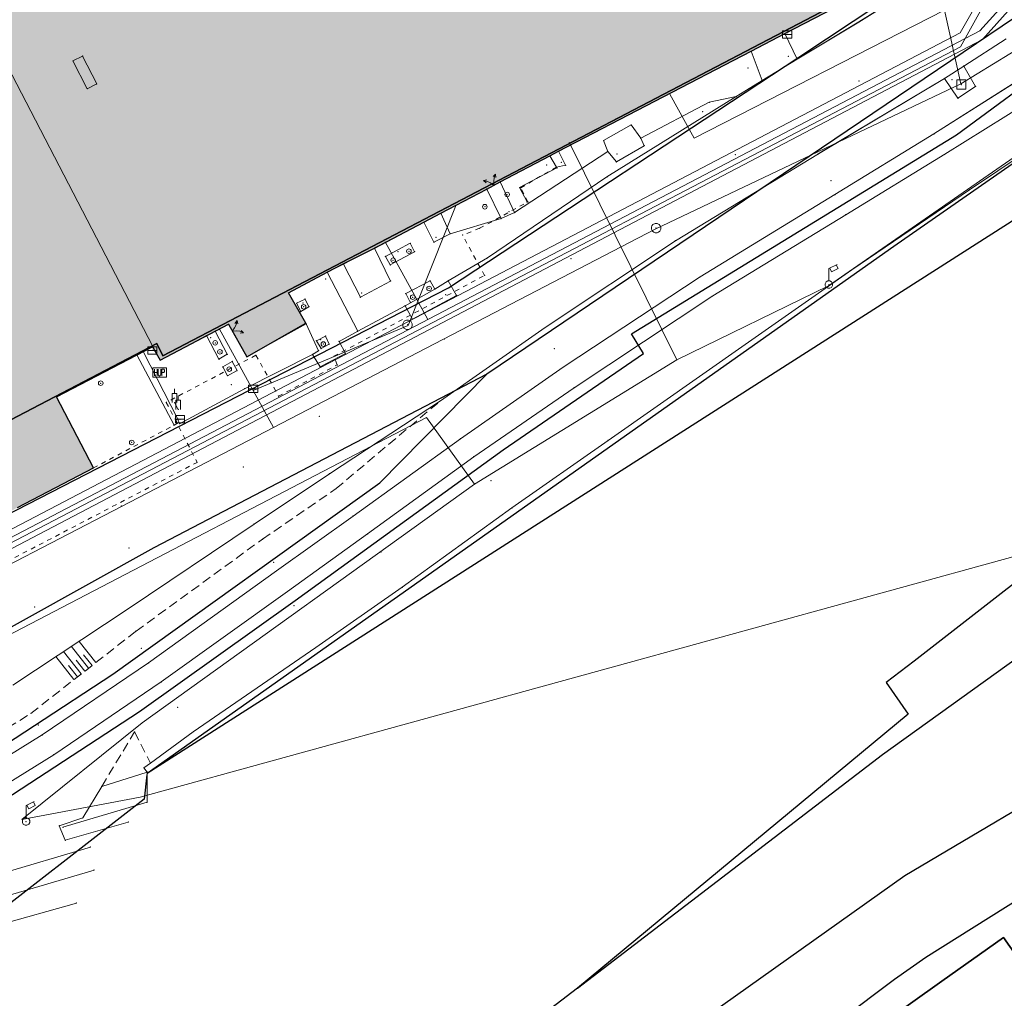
# Model space of a CAD drawing. Header units: metres. Extents: x -535942 to -530626, y -1087729 to -1086275.
# Tile 44 of 247: x -534304 to -534240, y -1087025 to -1086961. Entities that reach past the tile are written whole.
import ezdxf

# ---------------------------------------------------------------- set-up
doc = ezdxf.new("R2010")
doc.units = ezdxf.units.M
doc.linetypes.add('C_1', pattern=[0.6, 0.3, -0.3])
doc.linetypes.add('C_2', pattern=[0.9, 0.6, -0.3])
for name, color, linetype in [('17', 7, 'Continuous'), ('18', 7, 'Continuous'), ('2', 7, 'Continuous'), ('22', 7, 'Continuous'), ('23', 7, 'Continuous'), ('25', 7, 'Continuous'), ('8', 7, 'Continuous'), ('_blok katastr', 7, 'Continuous'), ('_blok SS sítě', 7, 'Continuous'), ('_blok zaměření - nové', 7, 'Continuous'), ('AG_srafy SS budovy', 252, 'Continuous')]:
    doc.layers.add(name, color=color, linetype=linetype)
doc.layers.add('AG revizni oblacek', color=111, linetype='Continuous', plot=False)
doc.layers.add('AG_revizni oblacek', color=111, linetype='Continuous', plot=False)
for name, color, linetype, lineweight in [('AG voda chladící přívod', 120, 'HP_02_920CHVP', 13), ('AG voda chladící vratna', 120, 'HP_02_921CHVV', 13), ('AG_SS kanal_déšť', 251, 'G_POTR_626_PN', 13), ('AG_SS osvětlení', 251, 'HP_04_VO', 13)]:
    doc.layers.add(name, color=color, linetype=linetype, lineweight=lineweight)
doc.layers.add('BT_hranice_budov', color=7, linetype='Continuous', lineweight=30, true_color=0x007f00)
doc.layers.add('BT_hranice_parcel', color=7, linetype='Continuous', true_color=0x007f00)
doc.layers.add('BT_vnitrni_kresby', color=7, linetype='Continuous', true_color=0x007f00)
doc.layers.get('17').off()
doc.styles.add('PM-Poznámka', font='ARIALN.TTF', dxfattribs={"width": 0.8})
doc.styles.add('ROMANS', font='romans')
doc.styles.get("Standard").update_dxf_attribs({"font": 'ARIALN.TTF'})
doc.linetypes.add('G_POTR_626_PN', pattern='A,0.5,-1,2,-6.5,[8,hpfmlin.shx,S=1,R=0,X=0,Y=0],-6.5,2,-1,0.5', length=20)
doc.linetypes.add('HP_02_920CHVP', pattern='A,0.5,-1.2,-6.5,[3,hpfmlin.shx,S=1,R=0,X=0,Y=0],-0.8,["CHVP",Standard,S=1.7,R=0,X=3,Y=-0.8],-9,2,-1,0.5', length=21.5)
doc.linetypes.add('HP_02_921CHVV', pattern='A,0.5,-1.2,-6.5,[3,hpfmlin.shx,S=1,R=0,X=0,Y=0],-0.8,["CHVV",Standard,S=1.7,R=0,X=3,Y=-0.8],-9,2,-1,0.5', length=21.5)
doc.linetypes.add('HP_04_VO', pattern='A,0.5,-1,2,-5,[28,hpfmlin.shx,S=1,R=0,X=0,Y=0],-0.8,["VO",ROMANS,S=1.7,R=0,X=2.75,Y=-0.8],-7,2,-1,0.5', length=19.8)
doc.dimstyles.new('RP_Poznámkový', dxfattribs={"dimscale": 0, "dimtxt": 2, "dimasz": 2, "dimexe": 0, "dimexo": 5, "dimgap": 0.5, "dimtad": 1, "dimzin": 1, "dimtxsty": 'PM-Poznámka', "dimblk": 'ARCHTICK', "dimcen": 2.5, "dimclrd": 256, "dimclre": 256, "dimclrt": 256, "dimadec": 5, "dimazin": 0, "dimtm": 1e-09, "dimtfac": 1, "dimtmove": 1, "dimatfit": 3, "dimldrblk": 'CLOSEDBLANK', "dimfxl": 10, "dimfxlon": 1, "dimtfill": 1, "dimlwd": 13, "dimlwe": 13, "dimarcsym": 0})

# ---------------------------------------------------------------- blocks, each defined once
blk = doc.blocks.new('_KATASTR')
at = {"layer": 'BT_hranice_budov', "lineweight": -3}
for points in [[(-534242.71, -1086955.35), (-534295.04, -1086982.7), (-534295.44, -1086981.89), (-534359.64, -1087015.44), (-534376.55, -1086982.96), (-534312.53, -1086949.61), (-534312.67, -1086949.34), (-534260.19, -1086922), (-534253.33, -1086935.11), (-534249.09, -1086943.21), (-534248.59, -1086944.16), (-534242.71, -1086955.35)], [(-534244.05, -1087023.62), (-534240.02, -1087020.78), (-534235.61, -1087027.03), (-534246.85, -1087034.98), (-534251.11, -1087028.65), (-534246.1, -1087025.09), (-534244.05, -1087023.62)]]:
    blk.add_lwpolyline(points, dxfattribs=at)
at = {"layer": 'BT_hranice_parcel', "lineweight": -3}
for points in [[(-534344.03, -1087032.66), (-534314.99, -1087021.81), (-534305.85, -1087017.47), (-534306.28, -1087016.03), (-534319.97, -1087020.18), (-534307.11, -1087012.85), (-534296.57, -1087005.97), (-534286.39, -1086998.72), (-534279.09, -1086993.44), (-534272.77, -1086988.86), (-534263.58, -1086982.55), (-534264.36, -1086981.27), (-534243.1, -1086968.23), (-534223.01, -1086953.42), (-534222.12, -1086954.63), (-534194.54, -1086931.45), (-534186.7, -1086925.64), (-534173.41, -1086917.25), (-534107.89, -1086876.38), (-534109.47, -1086873.84), (-534112.45, -1086875.3), (-534113.39, -1086873.69)], [(-534173.64, -1086887.86), (-534179.28, -1086895.59), (-534183.23, -1086899.51), (-534184.9, -1086901.14), (-534189.41, -1086909.99), (-534197.65, -1086922.06), (-534200.92, -1086926.02), (-534208.38, -1086935.29), (-534211.96, -1086938.55), (-534221.67, -1086947.8), (-534225.8, -1086951.43), (-534273.85, -1086983.9)], [(-534361.22, -1087021.89), (-534276.34, -1086978.24), (-534253.42, -1086963.15), (-534237.38, -1086952.51), (-534243.05, -1086941.27), (-534243.92, -1086940.17), (-534249.09, -1086943.21), (-534253.33, -1086935.11), (-534249.1, -1086925.82), (-534251.76, -1086920.85), (-534253.81, -1086919.31), (-534254.49, -1086917.85), (-534256.12, -1086916.74), (-534258.85, -1086917.23), (-534270.38, -1086923.13), (-534275.37, -1086925.65), (-534286.23, -1086931.17), (-534363.28, -1086971.23)], [(-534376.55, -1086982.96), (-534359.64, -1087015.44), (-534295.44, -1086981.89), (-534295.04, -1086982.7), (-534242.71, -1086955.35), (-534248.59, -1086944.16), (-534249.09, -1086943.21)], [(-534205.86, -1086949.78), (-534228.41, -1086962.47), (-534247.19, -1086975.55), (-534296.08, -1087010.03), (-534296.09, -1087010.12), (-534296.26, -1087011.72), (-534307.96, -1087020.8), (-534311.04, -1087022.12), (-534329.96, -1087030.2), (-534390.46, -1087060.51), (-534433.44, -1087086.3)], [(-534372.44, -1087039.42), (-534345.27, -1087029.92), (-534319.42, -1087016.42), (-534308.59, -1087010.25), (-534298.31, -1087003.53), (-534280.84, -1086991.01), (-534273.85, -1086983.9), (-534295.63, -1086995.26), (-534312.56, -1087004.68), (-534330.73, -1087014.05), (-534364.65, -1087030.93), (-534369.69, -1087037.15), (-534372.44, -1087039.42)], [(-534267.91, -1087024.09), (-534247.95, -1087008.8), (-534218.34, -1086987.53), (-534221.2, -1086988.8), (-534232.41, -1086992.41), (-534233.61, -1086993.16), (-534245.88, -1087002.69), (-534247.71, -1087004.08), (-534246.26, -1087006.16), (-534267.91, -1087024.09)], [(-534268.65, -1087032.46), (-534246.47, -1087016.72), (-534209.11, -1086994.59), (-534206.72, -1086998), (-534245.1, -1087022.07), (-534247.16, -1087023.51), (-534299.66, -1087062.98), (-534319.52, -1087083.84)], [(-534240.02, -1087020.78), (-534244.05, -1087023.62), (-534246.1, -1087025.09), (-534251.11, -1087028.65)], [(-534251.11, -1087028.65), (-534246.85, -1087034.98), (-534235.61, -1087027.03), (-534240.02, -1087020.78)], [(-534267.91, -1087024.09), (-534275.26, -1087029.72)]]:
    blk.add_lwpolyline(points, dxfattribs=at)
at = {"layer": 'BT_vnitrni_kresby', "lineweight": -3}
blk.add_lwpolyline([(-534233.54, -1086970.12), (-534296.08, -1087010.03)], dxfattribs=at)
blk = doc.blocks.new('kanalizace SS')
at = {"layer": 'AG_SS kanal_déšť', "ltscale": 0.7}
for p, q in [((-534242.81, -1086964.9), (-534232.33, -1086958.45)), ((-534260.265, -1086968.456), (-534243.888, -1086960.077)), ((-534243.888, -1086960.077), (-534242.81, -1086964.9)), ((-534262.82, -1086974.41), (-534242.81, -1086964.9)), ((-534261.872, -1086965.563), (-534260.265, -1086968.456)), ((-534278.98, -1086980.72), (-534275.848, -1086972.815)), ((-534287.801, -1086987.39), (-534262.82, -1086974.41)), ((-534291.36, -1086980.91), (-534289.14, -1086984.96)), ((-534289.14, -1086984.96), (-534278.98, -1086980.72)), ((-534289.14, -1086984.96), (-534287.801, -1086987.39)), ((-534297.75, -1086992.56), (-534287.801, -1086987.39)), ((-534327.75, -1087008.13), (-534297.75, -1086992.56))]:
    blk.add_line(p, q, dxfattribs=at)
blk = doc.blocks.new('ss prumyslová voda')
at = {"layer": 'AG voda chladící přívod', "color": 251, "lineweight": 13}
for points in [[(-534230.64, -1086927.97), (-534232.063, -1086929.003), (-534236.013, -1086949.563), (-534242.856, -1086961.561), (-534375.22, -1087030.798), (-534383.662, -1087027.603), (-534385.089, -1087027.887)], [(-534228.765, -1086932.2), (-534232.636, -1086934.267), (-534235.391, -1086949.063), (-534242.83, -1086962.464), (-534375.663, -1087031.85), (-534381.875, -1087048.253), (-534417.469, -1087065.847), (-534522.394, -1087094.497), (-534567.191, -1087105.996), (-534637.656, -1087123.005), (-534637.706, -1087136.313), (-534642.249, -1087137.58), (-534646.477, -1087121.058)]]:
    blk.add_lwpolyline(points, dxfattribs=at)
at = {"layer": 'AG voda chladící vratna', "color": 251, "lineweight": 13}
blk.add_line((-534280.504, -1086975.232), (-534277.699, -1086980.331), dxfattribs=at)
for points in [[(-534478.219, -1087102.922), (-534477.666, -1087102.752), (-534477.325, -1087102.284), (-534483.284, -1087083.999), (-534417.317, -1087066.303), (-534381.469, -1087048.608), (-534375.182, -1087032.129), (-534241.398, -1086962.004), (-534225.343, -1086944.043), (-534213.877, -1086938.385), (-534201.189, -1086914.918), (-534201.442, -1086914.416)], [(-534384.971, -1087028.357), (-534383.662, -1087028.06), (-534375.321, -1087031.381), (-534241.563, -1086961.434), (-534225.803, -1086944.001), (-534214.161, -1086937.933), (-534201.658, -1086914.834), (-534201.778, -1086914.586)]]:
    blk.add_lwpolyline(points, dxfattribs=at)
blk = doc.blocks.new('ss_vo')
at = {"layer": 'AG_SS osvětlení', "ltscale": 0.7}
for p, q in [((-534227.726, -1086961.642), (-534251.472, -1086978.113)), ((-534261.39422, -1086982.97045), (-534268.45498, -1086968.71627)), ((-534251.472, -1086978.113), (-534261.39422, -1086982.97045)), ((-534274.64093, -1086991.10229), (-534261.39422, -1086982.97045)), ((-534305.26643, -1087001.04037), (-534277.7846, -1086986.74171)), ((-534277.7846, -1086986.74171), (-534274.64093, -1086991.10229)), ((-534296.40582, -1087006.71927), (-534274.64093, -1086991.10229)), ((-534296.538, -1087011.579), (-534236.10154, -1086994.9441)), ((-534304.278, -1087013.054), (-534296.40582, -1087006.71927)), ((-534304.278, -1087013.054), (-534296.538, -1087011.579))]:
    blk.add_line(p, q, dxfattribs=at)
blk = doc.blocks.new('Z15')
at = {"layer": '23', "color": 0, "lineweight": -2}
blk.add_circle((0, 0), 0.15, dxfattribs=at)
blk = doc.blocks.new('Z56')
at = {"color": 0, "lineweight": -2}
for p, q in [((-0.45, 0), (-0.45, 0.6)), ((-0.45, 0.6), (0.45, 0.6)), ((0.45, 0), (-0.45, 0)), ((-0.33, 0.51), (-0.33, 0.09)), ((-0.33, 0.3), (-0.15, 0.3)), ((-0.15, 0.09), (-0.15, 0.51)), ((-0.09, 0.51), (-0.09, 0.18)), ((-0.09, 0.18), (-0.06, 0.12)), ((-0.06, 0.12), (-0.03, 0.09)), ((-0.03, 0.09), (0.03, 0.09)), ((0.03, 0.09), (0.06, 0.12)), ((0.06, 0.12), (0.09, 0.18)), ((0.09, 0.18), (0.09, 0.51)), ((0.15, 0.09), (0.15, 0.51)), ((0.15, 0.51), (0.27, 0.51)), ((0.27, 0.3), (0.15, 0.3)), ((0.27, 0.51), (0.33, 0.45)), ((0.33, 0.36), (0.27, 0.3)), ((0.33, 0.45), (0.33, 0.36)), ((0.45, 0.6), (0.45, 0))]:
    blk.add_line(p, q, dxfattribs=at)
blk = doc.blocks.new('Z412')
at = {"color": 0, "lineweight": -2}
for p, q in [((0, 0.6), (0, 0.9)), ((-0.15, 0), (-0.15, 0.6)), ((-0.15, 0.6), (0.15, 0.6)), ((0.15, 0.6), (0.15, 0))]:
    blk.add_line(p, q, dxfattribs=at)
blk = doc.blocks.new('Z38')
at = {"color": 0, "lineweight": -2}
for p, q in [((0.3, 0.24), (-0.3, 0.24)), ((-0.3, 0.24), (-0.3, -0.24)), ((-0.3, 0), (0.3, 0)), ((0.3, -0.24), (0.3, 0.24)), ((-0.3, -0.24), (0.3, -0.24))]:
    blk.add_line(p, q, dxfattribs=at)
blk = doc.blocks.new('Z620')
at = {"color": 0, "lineweight": -2}
for p, q in [((-0.3, 0.06), (-0.27, 0.15)), ((-0.3, -0.06), (-0.3, 0.06)), ((-0.27, 0.15), (-0.21, 0.24)), ((-0.21, 0.24), (-0.06, 0.3)), ((-0.06, 0.3), (0.06, 0.3)), ((0.06, 0.3), (0.21, 0.24)), ((0.21, 0.24), (0.27, 0.15)), ((0.27, 0.15), (0.3, 0.06)), ((0.3, 0.06), (0.3, -0.06)), ((-0.24, -0.21), (-0.3, -0.06)), ((-0.15, -0.27), (-0.24, -0.21)), ((-0.06, -0.3), (-0.15, -0.27)), ((0.06, -0.3), (-0.06, -0.3)), ((0.15, -0.27), (0.06, -0.3)), ((0.24, -0.21), (0.15, -0.27)), ((0.3, -0.06), (0.24, -0.21))]:
    blk.add_line(p, q, dxfattribs=at)
blk = doc.blocks.new('Z608')
at = {"color": 0, "lineweight": -2}
for p, q in [((0.3, 0.3), (-0.3, 0.3)), ((-0.3, 0.3), (-0.3, -0.3)), ((0.3, -0.3), (0.3, 0.3)), ((-0.3, -0.3), (0.3, -0.3))]:
    blk.add_line(p, q, dxfattribs=at)
blk = doc.blocks.new('Z13')
at = {"color": 0, "lineweight": -2}
for p, q in [((0, 1.05), (0.54, 1.32)), ((0.48, 1.29), (0.6, 1.05)), ((0, 0.24), (0, 1.05)), ((0.18, 0.84), (0.06, 1.08)), ((0.6, 1.05), (0.18, 0.84)), ((-0.24, 0.06), (-0.18, 0.18)), ((-0.24, -0.06), (-0.24, 0.06)), ((-0.18, 0.18), (-0.06, 0.24)), ((-0.06, 0.24), (0.06, 0.24)), ((0.06, 0.24), (0.18, 0.18)), ((0.18, 0.18), (0.24, 0.06)), ((0.24, 0.06), (0.24, -0.06)), ((-0.18, -0.18), (-0.24, -0.06)), ((-0.06, -0.24), (-0.18, -0.18)), ((0.06, -0.24), (-0.06, -0.24)), ((0.18, -0.18), (0.06, -0.24)), ((0.24, -0.06), (0.18, -0.18))]:
    blk.add_line(p, q, dxfattribs=at)
blk = doc.blocks.new('Z58')
at = {"color": 0, "lineweight": -2}
for p, q in [((-0.45, 0.6), (-0.24, 0.42)), ((-0.45, 0.6), (-0.36, 0.39)), ((-0.45, 0.6), (-0.24, 0.54)), ((-0.24, 0.42), (-0.12, 0.24)), ((-0.12, 0.24), (0, 0)), ((0, 0), (0.12, 0.24)), ((0.12, 0.24), (0.24, 0.42)), ((0.24, 0.42), (0.45, 0.6)), ((0.45, 0.6), (0.24, 0.54)), ((0.45, 0.6), (0.36, 0.39))]:
    blk.add_line(p, q, dxfattribs=at)
blk = doc.blocks.new('doměř')
at = {"layer": '18', "color": 252, "linetype": 'Continuous', "lineweight": 13}
for p in [(-534249.485, -1086960.846), (-534254.344, -1086961.61), (-534254.177, -1086961.657), (-534256.539, -1086962.759), (-534254.102, -1086963.095), (-534256.743, -1086963.859), (-534253.529, -1086963.279), (-534242.624, -1086963.736), (-534255.824, -1086964.67), (-534249.472, -1086964.708), (-534243.883, -1086964.539), (-534243.402, -1086964.633), (-534242.779, -1086964.943), (-534241.855, -1086965.06)]:
    blk.add_point(p, dxfattribs=at)
at = {"layer": '2', "color": 252, "linetype": 'Continuous', "lineweight": 13}
for p, q in [((-534242.721, -1086955.584), (-534254.344, -1086961.61)), ((-534242.91, -1086956.733), (-534249.485, -1086960.846)), ((-534249.485, -1086960.846), (-534253.529, -1086963.279)), ((-534254.344, -1086961.61), (-534256.539, -1086962.759)), ((-534253.529, -1086963.279), (-534254.344, -1086961.61)), ((-534242.624, -1086963.736), (-534239.851, -1086961.944)), ((-534256.539, -1086962.759), (-534269.143, -1086969.307)), ((-534255.824, -1086964.67), (-534256.539, -1086962.759)), ((-534253.529, -1086963.279), (-534255.824, -1086964.67)), ((-534242.624, -1086963.736), (-534243.883, -1086964.539)), ((-534241.855, -1086965.06), (-534242.624, -1086963.736)), ((-534238.553, -1086964.351), (-534244.583, -1086968.172)), ((-534255.824, -1086964.67), (-534257.521, -1086965.725)), ((-534252.143, -1086969.482), (-534243.883, -1086964.539)), ((-534243.883, -1086964.539), (-534243.014, -1086965.843)), ((-534243.014, -1086965.843), (-534241.855, -1086965.06))]:
    blk.add_line(p, q, dxfattribs=at)
blk = doc.blocks.new('Zaměření - zekan')
at = {"layer": 'AG_srafy SS budovy', "transparency": 33554602}
h = blk.add_hatch(color=256, dxfattribs=at)
h.dxf.hatch_style = 1
h.paths.add_polyline_path([(-534453.325, -1086966.969), (-534443.64, -1086964.47), (-534440.42, -1086963.61), (-534440.62, -1086962.77), (-534438.161, -1086962.135), (-534435.9, -1086961.56), (-534432.06, -1086960.58), (-534428.7, -1086959.69), (-534425.4, -1086958.85), (-534423.57, -1086958.39), (-534414.04, -1086955.97), (-534414.64, -1086953.75), (-534414.91, -1086952.73), (-534415.05, -1086952.24), (-534415.31, -1086951.23), (-534416.63, -1086946.34), (-534428.91, -1086949.44), (-534437.35, -1086951.61), (-534443.56, -1086953.24), (-534443.06, -1086955.13), (-534448.34, -1086956.52), (-534449.54, -1086956.83), (-534450.23, -1086957.02), (-534451.64, -1086957.39), (-534454.12, -1086958.04), (-534454.72, -1086958.19), (-534455.72, -1086958.46), (-534455.285, -1086960.065), (-534454.35, -1086963.34), (-534454.176, -1086963.958), (-534454.137, -1086964.098), (-534454.061, -1086964.37)])
h.paths.add_polyline_path([(-534449.11, -1086987.51), (-534445.794, -1086986.657), (-534443.94, -1086986.148), (-534443.968, -1086986.042), (-534442.31, -1086985.609), (-534441.179, -1086985.314), (-534431.78, -1086982.86), (-534426.34, -1086981.45), (-534426.27, -1086981.61), (-534423.234, -1086980.828), (-534421.037, -1086980.226), (-534414.29, -1086978.5), (-534410.17, -1086977.42), (-534409.67, -1086979.54), (-534407.98, -1086979.1), (-534405.71, -1086987.99), (-534405.64, -1086987.96), (-534405.57, -1086988.16), (-534405.509, -1086988.144), (-534404.631, -1086991.451), (-534404.368, -1086992.439), (-534403.734, -1086994.828), (-534403.627, -1086995.219), (-534399.381, -1086994.059), (-534393.93, -1086992.57), (-534392.974, -1086996.329), (-534392.378, -1086998.675), (-534391.96, -1087000.32), (-534391.274, -1087003.026), (-534389.51, -1087009.99), (-534387.84, -1087016.44), (-534385.756, -1087024.283), (-534384.58, -1087028.84), (-534384.22, -1087030.49), (-534394.01, -1087033.1), (-534393.06, -1087036.8), (-534392.78, -1087038.03)])
h.paths.add_polyline_path([(-534376.66, -1086982.86), (-534371.91, -1086992.08), (-534367.61, -1087000.29), (-534367.52, -1087000.44), (-534366.9, -1087001.62), (-534367.54, -1087001.98), (-534367.737, -1087002.086), (-534371.55, -1087004.13), (-534370.982, -1087005.221), (-534369.18, -1087008.63), (-534362.31, -1087021.78), (-534361.701, -1087022.93), (-534357.45, -1087020.68), (-534357.97, -1087019.22), (-534358.37, -1087018.01), (-534358.76, -1087016.83), (-534358.99, -1087016.22), (-534359.29, -1087015.33), (-534353.16, -1087012.14), (-534339.04, -1087004.84), (-534326.38, -1086998.22), (-534319.16, -1086994.47), (-534316.78, -1086998.99), (-534313.36, -1086997.22), (-534311.16, -1086996.07), (-534306.79, -1086993.79), (-534304.55, -1086992.63), (-534299.59, -1086990.04), (-534302, -1086985.39), (-534295.73, -1086982.11), (-534295.21, -1086982.98), (-534290.74, -1086980.63), (-534289.54, -1086982.76), (-534285.689, -1086980.559), (-534286.82, -1086978.58), (-534284.28, -1086977.22), (-534283.235, -1086976.681), (-534281.191, -1086975.648), (-534277.969, -1086973.961), (-534276.84, -1086973.37), (-534273.85, -1086971.79), (-534272.96, -1086971.31), (-534269.71, -1086969.61), (-534269.14, -1086969.31), (-534256.54, -1086962.76), (-534254.34, -1086961.61), (-534242.72, -1086955.58), (-534242.78, -1086955.43), (-534237.35, -1086952.6), (-534235.21, -1086949.4), (-534239.44, -1086941.34), (-534243.24, -1086941.25), (-534248.7, -1086944.11), (-534250.27, -1086941.13), (-534250.442, -1086940.78), (-534251.11, -1086939.54), (-534251.404, -1086938.86), (-534251.692, -1086938.244), (-534253.292, -1086935.242), (-534253.68, -1086934.506), (-534255.34, -1086931.42), (-534255.99, -1086930.13), (-534256.1, -1086929.92), (-534258.1, -1086926.1), (-534260.25, -1086921.97), (-534262.07, -1086922.92), (-534262.15, -1086922.98), (-534266.77, -1086925.44), (-534269.601, -1086926.909), (-534276.25, -1086930.36), (-534283.82, -1086934.31), (-534286.48, -1086935.71), (-534290.01, -1086937.545), (-534293.027, -1086939.097), (-534298.265, -1086941.82), (-534312.71, -1086949.33), (-534312.609, -1086949.519), (-534323.27, -1086955.1), (-534323.4, -1086955.17), (-534326.4, -1086956.7), (-534326.563, -1086956.785), (-534333.51, -1086960.401), (-534334.43, -1086960.88), (-534340.99, -1086964.26), (-534348.06, -1086967.99), (-534354.88, -1086971.555), (-534355.52, -1086971.89), (-534363.33, -1086975.94), (-534365.497, -1086977.064), (-534366.701, -1086977.688), (-534369.792, -1086979.291), (-534372.79, -1086980.846), (-534373.898, -1086981.423)])
h.paths.add_polyline_path([(-534225.31, -1086925.38), (-534227.21, -1086921.67), (-534228.94, -1086918.39), (-534222.95, -1086915.33), (-534223.49, -1086914.23), (-534224.055, -1086913.14), (-534224.584, -1086912.119), (-534225.22, -1086910.92), (-534225.33, -1086910.97), (-534229.4, -1086913.05), (-534232.81, -1086914.82), (-534233.83, -1086915.32), (-534235.03, -1086915.94), (-534238.81, -1086917.9), (-534236.52, -1086922.26), (-534234.28, -1086921.14), (-534233.59, -1086922.49), (-534231.31, -1086927.09), (-534227.3, -1086934.34), (-534227.79, -1086934.6), (-534227.68, -1086935.04), (-534229.402, -1086935.906), (-534227.63, -1086939.43), (-534226.47, -1086938.84), (-534217.79, -1086934.36), (-534219.631, -1086930.881), (-534221.853, -1086932.073), (-534224.064, -1086927.94)])
h.paths.add_polyline_path([(-534218.17, -1086907.24), (-534217.95, -1086907.68), (-534217.87, -1086907.62), (-534216.61, -1086910.03), (-534216.54, -1086910.155), (-534215.04, -1086913.13), (-534214.84, -1086913.49), (-534214.58, -1086913.36), (-534211.872, -1086911.912), (-534205.614, -1086908.665), (-534200.059, -1086905.833), (-534197.021, -1086904.268), (-534200.25, -1086898), (-534206.136, -1086901.043), (-534211.994, -1086904.075)])
h.paths.add_polyline_path([(-534204.81, -1086909.35), (-534204.26, -1086910.42), (-534206.72, -1086911.82), (-534204.65, -1086915.78), (-534198.56, -1086912.7), (-534200.8, -1086908.63), (-534203.55, -1086910.02), (-534204.07, -1086908.98)])
h.paths.add_polyline_path([(-534195.75, -1086896.47), (-534199.09, -1086898.18), (-534196.17, -1086903.85), (-534195.872, -1086903.697), (-534194.67, -1086903.07), (-534192.88, -1086902.14), (-534194.66, -1086898.61), (-534195.18, -1086897.6)])
h.paths.add_polyline_path([(-534084.41, -1086796.39), (-534085.46, -1086796.99), (-534086.03, -1086797.3), (-534089.99, -1086799.53), (-534091.27, -1086800.26), (-534090.926, -1086800.878), (-534105.36, -1086808.92), (-534099.72, -1086818.96), (-534099.63, -1086819.17), (-534085.25, -1086811.1), (-534085.18, -1086811.21), (-534081.15, -1086808.94), (-534081.954, -1086801.31), (-534084.05, -1086801.531), (-534080.645, -1086800.125), (-534082.403, -1086800.125)])
edge = h.paths.add_edge_path()
edge.add_arc((-534100.213, -1086794.682), 2.831, 0, 360)
h.paths.add_polyline_path([(-534099.94, -1086778.89), (-534103.97, -1086781.3), (-534100.2, -1086787.73), (-534099.26, -1086789.35), (-534095.15, -1086786.92)])
h.paths.add_polyline_path([(-534107.32, -1086754.82), (-534114.77, -1086759.06), (-534107.17, -1086772.4), (-534104.69, -1086771), (-534100.77, -1086768.78), (-534099.767, -1086768.215)])
h.paths.add_polyline_path([(-534117.45, -1086774.96), (-534116.11, -1086777.42), (-534114.41, -1086776.46), (-534113.26, -1086775.8), (-534111.02, -1086774.53), (-534109.715, -1086773.79), (-534109.3, -1086773.55), (-534110.665, -1086771.131)])
at = {"layer": '18', "color": 252, "lineweight": 15}
for p in [(-534249.49, -1086960.85), (-534254.34, -1086961.61), (-534254.18, -1086961.66), (-534300.3, -1086963.08), (-534256.54, -1086962.76), (-534254.1, -1086963.1), (-534300.93, -1086963.4), (-534256.74, -1086963.86), (-534253.53, -1086963.28), (-534242.62, -1086963.74), (-534299.37, -1086964.9), (-534255.82, -1086964.67), (-534249.47, -1086964.71), (-534243.88, -1086964.54), (-534243.4, -1086964.63), (-534242.78, -1086964.94), (-534241.86, -1086965.06), (-534299.99, -1086965.22), (-534257.52, -1086965.73), (-534259.28, -1086966.1), (-534243.01, -1086965.84), (-534259.71, -1086966.71), (-534264.4, -1086967.58), (-534244.58, -1086968.17), (-534266.2, -1086968.61), (-534263.77, -1086968.46), (-534263.54, -1086968.95), (-534269.71, -1086969.61), (-534269.14, -1086969.31), (-534265.93, -1086969.32), (-534265.31, -1086969.49), (-534257.57, -1086969.54), (-534252.14, -1086969.48), (-534243.87, -1086969.51), (-534269.92, -1086970.2), (-534268.97, -1086970.03), (-534268.68, -1086970.23), (-534265.36, -1086970.01), (-534269.28, -1086970.35), (-534269.25, -1086970.4), (-534272.96, -1086971.31), (-534265.98, -1086970.99), (-534251.31, -1086971.24), (-534273.85, -1086971.79), (-534272.51, -1086972.14), (-534271.7, -1086971.69), (-534271.62, -1086971.7), (-534251.06, -1086972.14), (-534242.25, -1086971.83), (-534271.21, -1086972.62), (-534271.15, -1086972.62), (-534276.84, -1086973.37), (-534273.97, -1086972.94), (-534272.39, -1086973.26), (-534272.02, -1086973.32), (-534250.35, -1086973.46), (-534277.97, -1086973.96), (-534272.91, -1086973.72), (-534276.23, -1086974.71), (-534275.43, -1086974.8), (-534274.31, -1086974.35), (-534262.76, -1086974.34), (-534278.85, -1086975.33), (-534277.3, -1086975.27), (-534277.16, -1086974.94), (-534261.5, -1086975.17), (-534281.19, -1086975.65), (-534279.66, -1086975.89), (-534278.94, -1086975.85), (-534278.57, -1086975.89), (-534283.22, -1086976.71), (-534280.48, -1086976.19), (-534280.16, -1086976.75), (-534279.97, -1086976.44), (-534273.8, -1086976.29), (-534268.34, -1086976.35), (-534284.28, -1086977.22), (-534249.96, -1086977.08), (-534284.39, -1086977.66), (-534280.14, -1086977.81), (-534277.55, -1086977.78), (-534276.37, -1086977.79), (-534273.99, -1086977.44), (-534259.88, -1086977.53), (-534251.45, -1086978.04), (-534286.82, -1086978.58), (-534282.04, -1086978.58), (-534279.15, -1086978.62), (-534277.62, -1086978.29), (-534277.25, -1086978.33), (-534286.29, -1086979.26), (-534285.88, -1086979.24), (-534285.73, -1086978.98), (-534282.11, -1086978.86), (-534278.85, -1086979.18), (-534278.69, -1086978.86), (-534276.54, -1086978.7), (-534275.82, -1086978.75), (-534259.05, -1086978.78), (-534286.02, -1086979.8), (-534285.83, -1086979.49), (-534285.48, -1086979.49), (-534279.19, -1086979.42), (-534285.66, -1086980.61), (-534278.71, -1086980.29), (-534291.61, -1086981.08), (-534290.74, -1086980.63), (-534290.71, -1086980.69), (-534282.29, -1086981.09), (-534279.03, -1086980.67), (-534270.03, -1086980.85), (-534292.19, -1086981.37), (-534291.91, -1086981.52), (-534291.62, -1086981.85), (-534290.33, -1086981.38), (-534284.99, -1086981.71), (-534284.72, -1086981.64), (-534284.39, -1086981.41), (-534283.51, -1086981.76), (-534276.63, -1086981.59), (-534256.72, -1086981.81), (-534296.34, -1086982.42), (-534295.73, -1086982.35), (-534295.69, -1086982.09), (-534291.31, -1086982.44), (-534284.85, -1086982.37), (-534284.69, -1086982.23), (-534284.54, -1086981.93), (-534284.16, -1086981.94), (-534283.1, -1086982.55), (-534269.42, -1086982.24), (-534296.74, -1086982.63), (-534295.21, -1086982.98), (-534291.37, -1086982.92), (-534290.83, -1086982.6), (-534290.5, -1086983.07), (-534289.54, -1086982.76), (-534288.95, -1086982.66), (-534285.24, -1086982.61), (-534283.85, -1086982.73), (-534291.12, -1086983.42), (-534290.75, -1086983.69), (-534290.7, -1086983.57), (-534290.19, -1086983.66), (-534284.75, -1086983.43), (-534283.63, -1086983.29), (-534268.85, -1086983.45), (-534295.26, -1086984.09), (-534290.81, -1086984), (-534299.11, -1086984.49), (-534290.56, -1086984.58), (-534289.69, -1086984.85), (-534289.13, -1086984.86), (-534268.13, -1086984.79), (-534302, -1086985.39), (-534294.82, -1086985.75), (-534294.28, -1086985.76), (-534287.47, -1086985.34), (-534276.87, -1086985.64), (-534294.04, -1086986.21), (-534294.19, -1086986.91), (-534294.06, -1086986.84), (-534293.92, -1086986.85), (-534284.81, -1086986.67), (-534294.31, -1086987.24), (-534294.09, -1086987.11), (-534293.95, -1086987.14), (-534275.57, -1086988.13), (-534265.9, -1086988.24), (-534297.08, -1086988.37), (-534274.7, -1086989.3), (-534299.59, -1086990.04), (-534292.8, -1086989.67), (-534289.78, -1086989.98), (-534284.14, -1086990.42), (-534273.56, -1086990.88), (-534283.71, -1086991.39), (-534297.77, -1086992.52), (-534272.2, -1086992.65), (-534282.59, -1086993.19), (-534289.07, -1086993.71), (-534288.52, -1086994.7), (-534281.64, -1086994.35), (-534297.27, -1086995.28), (-534280.77, -1086995.53), (-534287.79, -1086996.21), (-534287.6, -1086996.77), (-534279.37, -1086997.85), (-534286.89, -1086998.13), (-534303.43, -1086999.14), (-534297.37, -1086999.3), (-534286.46, -1086999.06), (-534296.8, -1087000.72), (-534296.46, -1087001.84), (-534285.04, -1087001.79), (-534295.98, -1087002.8), (-534295.15, -1087004.04), (-534294.08, -1087005.71), (-534303.68, -1087006.1), (-534303.2, -1087006.86), (-534302.94, -1087007.51), (-534296.89, -1087007.31), (-534293.07, -1087007.31), (-534302.18, -1087008.81), (-534295.86, -1087009.35), (-534296.28, -1087009.66), (-534296.06, -1087009.94), (-534299.04, -1087010.88), (-534296.08, -1087011.92), (-534304, -1087013.18), (-534301.82, -1087013.46), (-534300.29, -1087012.94), (-534297.31, -1087013.22), (-534301.59, -1087013.56), (-534301.43, -1087014.41), (-534299.79, -1087014.85), (-534299.54, -1087016.36), (-534300.7, -1087018.52)]:
    blk.add_point(p, dxfattribs=at)
at = {"layer": '2', "color": 251, "lineweight": 15}
for p, q in [((-534312.61, -1086949.52), (-534295.69, -1086982.09)), ((-534242.72, -1086955.58), (-534254.34, -1086961.61)), ((-534242.91, -1086956.73), (-534249.49, -1086960.85)), ((-534249.49, -1086960.85), (-534253.53, -1086963.28)), ((-534254.34, -1086961.61), (-534256.54, -1086962.76)), ((-534253.53, -1086963.28), (-534254.34, -1086961.61)), ((-534242.62, -1086963.74), (-534239.85, -1086961.94)), ((-534300.93, -1086963.4), (-534300.3, -1086963.08)), ((-534299.37, -1086964.9), (-534300.3, -1086963.08)), ((-534256.54, -1086962.76), (-534269.14, -1086969.31)), ((-534255.82, -1086964.67), (-534256.54, -1086962.76)), ((-534300.93, -1086963.4), (-534299.99, -1086965.22)), ((-534253.53, -1086963.28), (-534255.82, -1086964.67)), ((-534242.62, -1086963.74), (-534243.88, -1086964.54)), ((-534241.86, -1086965.06), (-534242.62, -1086963.74)), ((-534238.55, -1086964.35), (-534244.58, -1086968.17)), ((-534299.99, -1086965.22), (-534299.37, -1086964.9)), ((-534255.82, -1086964.67), (-534257.52, -1086965.73)), ((-534252.14, -1086969.48), (-534243.88, -1086964.54)), ((-534243.88, -1086964.54), (-534243.01, -1086965.84)), ((-534243.01, -1086965.84), (-534241.86, -1086965.06)), ((-534257.52, -1086965.73), (-534265.98, -1086970.99)), ((-534257.52, -1086965.73), (-534259.28, -1086966.1)), ((-534243.87, -1086969.51), (-534237.84, -1086965.74)), ((-534259.28, -1086966.1), (-534263.77, -1086968.46)), ((-534266.2, -1086968.61), (-534264.4, -1086967.58)), ((-534264.4, -1086967.58), (-534263.77, -1086968.46)), ((-534244.58, -1086968.17), (-534251.06, -1086972.14)), ((-534265.93, -1086969.32), (-534266.2, -1086968.61)), ((-534263.54, -1086968.95), (-534265.36, -1086970.01)), ((-534263.77, -1086968.46), (-534263.54, -1086968.95)), ((-534269.71, -1086969.61), (-534272.96, -1086971.31)), ((-534272.02, -1086973.32), (-534265.93, -1086969.32)), ((-534269.14, -1086969.31), (-534269.71, -1086969.61)), ((-534269.28, -1086970.35), (-534269.71, -1086969.61)), ((-534269.14, -1086969.31), (-534268.68, -1086970.23)), ((-534265.36, -1086970.01), (-534265.93, -1086969.32)), ((-534261.5, -1086975.17), (-534252.14, -1086969.48)), ((-534250.35, -1086973.46), (-534243.87, -1086969.51)), ((-534268.68, -1086970.23), (-534269.28, -1086970.35)), ((-534272.96, -1086971.31), (-534273.85, -1086971.79)), ((-534265.98, -1086970.99), (-534273.8, -1086976.29)), ((-534272.96, -1086971.31), (-534272.02, -1086973.32)), ((-534273.85, -1086971.79), (-534276.84, -1086973.37)), ((-534272.91, -1086973.72), (-534273.85, -1086971.79)), ((-534251.06, -1086972.14), (-534259.88, -1086977.53)), ((-534276.84, -1086973.37), (-534283.22, -1086976.71)), ((-534272.02, -1086973.32), (-534272.91, -1086973.72)), ((-534259.05, -1086978.78), (-534250.35, -1086973.46)), ((-534272.91, -1086973.72), (-534276.23, -1086974.71)), ((-534270.03, -1086980.85), (-534261.5, -1086975.17)), ((-534283.22, -1086976.71), (-534284.28, -1086977.22)), ((-534273.8, -1086976.29), (-534276.37, -1086977.79)), ((-534284.28, -1086977.22), (-534286.82, -1086978.58)), ((-534282.29, -1086981.09), (-534284.28, -1086977.22)), ((-534276.37, -1086977.79), (-534277.25, -1086978.33)), ((-534275.82, -1086978.75), (-534276.37, -1086977.79)), ((-534259.88, -1086977.53), (-534268.85, -1086983.45)), ((-534286.82, -1086978.58), (-534285.66, -1086980.61)), ((-534277.25, -1086978.33), (-534279.19, -1086979.42)), ((-534278.71, -1086980.29), (-534275.82, -1086978.75)), ((-534268.13, -1086984.79), (-534259.05, -1086978.78)), ((-534282.29, -1086981.09), (-534279.19, -1086979.42)), ((-534279.19, -1086979.42), (-534278.71, -1086980.29)), ((-534285.66, -1086980.61), (-534289.54, -1086982.76)), ((-534284.85, -1086982.37), (-534285.66, -1086980.61)), ((-534292.19, -1086981.37), (-534291.61, -1086981.08)), ((-534291.61, -1086981.08), (-534290.74, -1086980.63)), ((-534290.74, -1086980.63), (-534290.71, -1086980.69)), ((-534290.33, -1086981.38), (-534290.71, -1086980.69)), ((-534283.51, -1086981.76), (-534282.29, -1086981.09)), ((-534276.87, -1086985.64), (-534270.03, -1086980.85)), ((-534295.21, -1086982.98), (-534292.19, -1086981.37)), ((-534289.54, -1086982.76), (-534290.33, -1086981.38)), ((-534283.1, -1086982.55), (-534283.51, -1086981.76)), ((-534296.34, -1086982.42), (-534295.69, -1086982.09)), ((-534296.34, -1086982.42), (-534294.06, -1086986.84)), ((-534295.69, -1086982.09), (-534295.21, -1086982.98)), ((-534285.24, -1086982.61), (-534284.85, -1086982.37)), ((-534284.75, -1086983.43), (-534283.1, -1086982.55)), ((-534302, -1086985.39), (-534296.74, -1086982.63)), ((-534294.31, -1086987.24), (-534296.74, -1086982.63)), ((-534289.69, -1086984.85), (-534285.24, -1086982.61)), ((-534285.24, -1086982.61), (-534284.75, -1086983.43)), ((-534268.85, -1086983.45), (-534275.57, -1086988.13)), ((-534289.69, -1086984.85), (-534293.95, -1086987.14)), ((-534274.7, -1086989.3), (-534268.13, -1086984.79)), ((-534299.59, -1086990.04), (-534302, -1086985.39)), ((-534294.28, -1086985.76), (-534294.04, -1086986.21)), ((-534284.14, -1086990.42), (-534276.87, -1086985.64)), ((-534294.19, -1086986.91), (-534294.06, -1086986.84)), ((-534294.09, -1086987.11), (-534294.19, -1086986.91)), ((-534294.06, -1086986.84), (-534293.95, -1086987.14)), ((-534294.09, -1086987.11), (-534294.31, -1086987.24)), ((-534275.57, -1086988.13), (-534282.59, -1086993.19)), ((-534281.64, -1086994.35), (-534274.7, -1086989.3)), ((-534304.55, -1086992.63), (-534299.59, -1086990.04)), ((-534289.07, -1086993.71), (-534284.14, -1086990.42)), ((-534282.59, -1086993.19), (-534287.6, -1086996.77)), ((-534297.37, -1086999.3), (-534289.07, -1086993.71)), ((-534286.89, -1086998.13), (-534281.64, -1086994.35)), ((-534287.6, -1086996.77), (-534295.98, -1087002.8)), ((-534295.15, -1087004.04), (-534286.89, -1086998.13)), ((-534304.86, -1087004.25), (-534297.37, -1086999.3)), ((-534295.98, -1087002.8), (-534302.94, -1087007.51)), ((-534302.18, -1087008.81), (-534295.15, -1087004.04)), ((-534302.94, -1087007.51), (-534310.67, -1087012.28)), ((-534309.92, -1087013.58), (-534302.18, -1087008.81)), ((-534299.04, -1087010.88), (-534300.29, -1087012.94)), ((-534300.29, -1087012.94), (-534301.82, -1087013.46)), ((-534301.43, -1087014.41), (-534301.82, -1087013.46)), ((-534301.43, -1087014.41), (-534297.31, -1087013.22)), ((-534299.79, -1087014.85), (-534308.89, -1087017.55)), ((-534299.54, -1087016.36), (-534308.37, -1087018.97))]:
    blk.add_line(p, q, dxfattribs=at)
at = {"layer": '2', "color": 251, "linetype": 'C_1', "lineweight": 15}
for p, q in [((-534271.62, -1086971.7), (-534269.28, -1086970.35)), ((-534271.15, -1086972.62), (-534271.62, -1086971.7)), ((-534274.31, -1086974.35), (-534271.15, -1086972.62)), ((-534274.31, -1086974.35), (-534275.43, -1086974.8)), ((-534273.99, -1086977.44), (-534275.43, -1086974.8)), ((-534283.85, -1086982.73), (-534273.99, -1086977.44)), ((-534288.95, -1086982.66), (-534294.82, -1086985.75)), ((-534288.95, -1086982.66), (-534287.47, -1086985.34)), ((-534283.63, -1086983.29), (-534283.85, -1086982.73)), ((-534287.47, -1086985.34), (-534283.63, -1086983.29)), ((-534294.82, -1086985.75), (-534292.8, -1086989.67)), ((-534299.59, -1086990.04), (-534294.31, -1086987.24)), ((-534315.37, -1087001.46), (-534292.8, -1086989.67))]:
    blk.add_line(p, q, dxfattribs=at)
at = {"layer": '22', "color": 252, "lineweight": 15}
for p, q in [((-534299.91, -1087003.15), (-534301.03, -1087001.72)), ((-534299.44, -1087002.78), (-534300.53, -1087001.39)), ((-534300.86, -1087003.89), (-534302.04, -1087002.38)), ((-534300.39, -1087003.52), (-534301.54, -1087002.05)), ((-534299.68, -1087002.97), (-534300.23, -1087002.26)), ((-534300.62, -1087003.71), (-534301.21, -1087002.96)), ((-534300.15, -1087003.34), (-534300.72, -1087002.61))]:
    blk.add_line(p, q, dxfattribs=at)
at = {"layer": '23', "color": 252, "lineweight": 15}
for p, q in [((-534242.25, -1086971.83), (-534236.64, -1086968.05)), ((-534269.25, -1086970.4), (-534271.7, -1086971.69)), ((-534271.7, -1086971.69), (-534271.21, -1086972.62)), ((-534249.96, -1086977.08), (-534242.25, -1086971.83)), ((-534276.23, -1086974.71), (-534276.84, -1086973.37)), ((-534277.97, -1086973.96), (-534277.3, -1086975.27)), ((-534277.3, -1086975.27), (-534276.23, -1086974.71)), ((-534278.85, -1086975.33), (-534280.48, -1086976.19)), ((-534278.57, -1086975.89), (-534278.85, -1086975.33)), ((-534280.14, -1086977.81), (-534281.19, -1086975.65)), ((-534280.16, -1086976.75), (-534278.57, -1086975.89)), ((-534283.22, -1086976.71), (-534282.11, -1086978.86)), ((-534280.48, -1086976.19), (-534280.16, -1086976.75)), ((-534256.72, -1086981.81), (-534249.96, -1086977.08)), ((-534282.11, -1086978.86), (-534280.14, -1086977.81)), ((-534277.55, -1086977.78), (-534279.15, -1086978.62)), ((-534277.25, -1086978.33), (-534277.55, -1086977.78)), ((-534279.15, -1086978.62), (-534278.85, -1086979.18)), ((-534286.29, -1086979.26), (-534285.73, -1086978.98)), ((-534286.02, -1086979.8), (-534286.29, -1086979.26)), ((-534285.73, -1086978.98), (-534285.48, -1086979.49)), ((-534285.48, -1086979.49), (-534286.02, -1086979.8)), ((-534290.83, -1086982.6), (-534291.61, -1086981.08)), ((-534292.19, -1086981.37), (-534291.37, -1086982.92)), ((-534284.99, -1086981.71), (-534284.39, -1086981.41)), ((-534284.69, -1086982.23), (-534284.99, -1086981.71)), ((-534284.39, -1086981.41), (-534284.16, -1086981.94)), ((-534265.9, -1086988.24), (-534256.72, -1086981.81)), ((-534284.16, -1086981.94), (-534284.69, -1086982.23)), ((-534291.37, -1086982.92), (-534290.83, -1086982.6)), ((-534291.12, -1086983.42), (-534290.5, -1086983.07)), ((-534290.5, -1086983.07), (-534290.19, -1086983.66)), ((-534290.81, -1086984), (-534291.12, -1086983.42)), ((-534290.19, -1086983.66), (-534290.81, -1086984)), ((-534272.2, -1086992.65), (-534265.9, -1086988.24)), ((-534279.37, -1086997.85), (-534272.2, -1086992.65)), ((-534285.04, -1087001.79), (-534279.37, -1086997.85)), ((-534293.07, -1087007.31), (-534285.04, -1087001.79)), ((-534295.86, -1087009.35), (-534293.07, -1087007.31)), ((-534296.28, -1087009.66), (-534295.86, -1087009.35)), ((-534299.04, -1087010.88), (-534296.06, -1087009.94)), ((-534296.06, -1087009.94), (-534296.28, -1087009.66)), ((-534296.06, -1087009.94), (-534296.08, -1087011.92)), ((-534301.59, -1087013.56), (-534296.08, -1087011.92)), ((-534300.7, -1087018.52), (-534307.95, -1087020.56))]:
    blk.add_line(p, q, dxfattribs=at)
at = {"layer": '25', "color": 252, "linetype": 'C_2', "lineweight": 15}
for p, q in [((-534283.71, -1086991.39), (-534276.87, -1086985.64)), ((-534288.52, -1086994.7), (-534283.71, -1086991.39)), ((-534296.8, -1087000.72), (-534288.52, -1086994.7)), ((-534303.68, -1087006.1), (-534296.8, -1087000.72)), ((-534311.29, -1087010.84), (-534303.68, -1087006.1)), ((-534299.04, -1087010.88), (-534296.89, -1087007.31)), ((-534296.89, -1087007.31), (-534295.86, -1087009.35))]:
    blk.add_line(p, q, dxfattribs=at)
at = {"layer": 'AG revizni oblacek'}
blk.add_lwpolyline([(-534304.55, -1086992.63), (-534299.59, -1086990.04), (-534302, -1086985.39), (-534295.73, -1086982.11), (-534295.21, -1086982.98), (-534290.74, -1086980.63), (-534289.54, -1086982.76), (-534285.689, -1086980.559), (-534286.82, -1086978.58), (-534284.28, -1086977.22), (-534283.235, -1086976.681), (-534281.191, -1086975.648), (-534277.969, -1086973.961), (-534276.84, -1086973.37), (-534273.85, -1086971.79), (-534272.96, -1086971.31), (-534269.71, -1086969.61), (-534269.14, -1086969.31), (-534256.54, -1086962.76), (-534254.34, -1086961.61), (-534242.72, -1086955.58)], dxfattribs=at)
at = {"layer": '17', "color": 251, "lineweight": 15}
for p in [(-534272.51, -1086972.14), (-534273.97, -1086972.94), (-534278.94, -1086975.85), (-534279.97, -1086976.44), (-534277.62, -1086978.29), (-534278.69, -1086978.86), (-534285.83, -1086979.49), (-534291.62, -1086981.85), (-534284.54, -1086981.93), (-534291.31, -1086982.44), (-534290.7, -1086983.57), (-534299.11, -1086984.49), (-534297.08, -1086988.37)]:
    blk.add_blockref('Z15', p, dxfattribs=at)
at = {"layer": '2', "color": 252, "lineweight": 15}
for p, rotation in [((-534273.38, -1086971.54), 28.31660000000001), ((-534290.5, -1086981.08), 298.6787)]:
    blk.add_blockref('Z58', p, dxfattribs=dict(at, rotation=rotation))
at = {"layer": '8', "color": 252, "lineweight": 15}
for name, p in [('Z38', (-534254.18, -1086961.66)), ('Z608', (-534242.78, -1086964.94)), ('Z620', (-534262.76, -1086974.34)), ('Z13', (-534251.45, -1086978.04)), ('Z620', (-534279.03, -1086980.67)), ('Z38', (-534295.73, -1086982.35)), ('Z56', (-534295.26, -1086984.09)), ('Z412', (-534294.28, -1086985.76)), ('Z38', (-534289.13, -1086984.86)), ('Z412', (-534294.04, -1086986.21)), ('Z38', (-534293.92, -1086986.85)), ('Z13', (-534304, -1087013.18))]:
    blk.add_blockref(name, p, dxfattribs=at)
at = {"layer": '_blok zaměření - nové', "lineweight": -3}
blk.add_blockref('doměř', (0, 0), dxfattribs=at)
blk = doc.blocks.new('_ARCHTICK')
at = {"color": 0, "linetype": 'ByBlock', "const_width": 0.15}
blk.add_lwpolyline([(-0.5, -0.5), (0.5, 0.5)], dxfattribs=at)
blk = doc.blocks.new('*D80')
at = {"layer": 'AG_revizni oblacek', "linetype": 'Continuous', "lineweight": 13, "transparency": 16777216}
blk.add_arc((-534367.33, -1086974.04), 37.062, 0, 27.51345, dxfattribs=at)
at = {"layer": 'Defpoints', "color": 0, "transparency": 16777216}
for p in [(-534209.374, -1086891.766), (-534367.33, -1086974.04), (-534367.33, -1086974.04), (-534334.536, -1086974.04)]:
    blk.add_point(p, dxfattribs=at)
at = {"layer": 'AG_revizni oblacek', "lineweight": 13, "transparency": 16777216, "xscale": 2, "yscale": 2, "zscale": 2}
for p, rotation in [((-534334.46, -1086956.919), 117.5134533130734), ((-534330.268, -1086974.04), 270.0000000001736)]:
    blk.add_blockref('_ARCHTICK', p, dxfattribs=dict(at, rotation=rotation))
at = {"layer": 'AG_revizni oblacek', "lineweight": -3, "transparency": 16777216, "insert": (-534329.678, -1086964.822), "char_height": 2, "attachment_point": 5, "rotation": 283.75673, "style": 'PM-Poznámka', "bg_fill": 3, "box_fill_scale": 1.1, "bg_fill_color": 256, "bg_fill_true_color": 13158600, "bg_fill_transparency": 0}
blk.add_mtext('27,51345°', dxfattribs=at)
at = {"layer": 'Defpoints', "color": 0, "transparency": 16777216}
blk.add_point((-534330.742, -1086968.133), dxfattribs=at)
blk = doc.blocks.new('_ClosedBlank')
at = {"color": 0, "linetype": 'ByBlock', "lineweight": -2}
for p, q in [((-1, 0.167), (0, 0)), ((-1, 0.167), (-1, -0.167)), ((0, 0), (-1, -0.167))]:
    blk.add_line(p, q, dxfattribs=at)

msp = doc.modelspace()

# ---------------------------------------------------------------- block references
at = {"layer": '_blok SS sítě'}
msp.add_blockref('kanalizace SS', (0, 0), dxfattribs=at)
at = {"layer": '_blok zaměření - nové', "linetype": 'ByBlock'}
msp.add_blockref('Zaměření - zekan', (0, 0), dxfattribs=at)

# ---------------------------------------------------------------- next in the draw order: dimensions: what is measured, and where the dimension line sits
at = {"layer": 'AG_revizni oblacek', "color": 30, "lineweight": -3, "true_color": 0xf8991e}
dim = msp.add_angular_dim_2l(base=(-534330.74177, -1086968.13291), line1=((-534367.32998, -1086974.04001), (-534209.37411, -1086891.76624)), line2=((-534367.33, -1086974.04), (-534334.53597, -1086974.04)), dimstyle='RP_Poznámkový', override={"dimscale": 0}, dxfattribs=at)
dim.commit()
dim.dimension.update_dxf_attribs({"geometry": '*D80', "text_midpoint": (-534329.67806, -1086964.82195)})

# ---------------------------------------------------------------- next in the draw order: block references
at = {"layer": '_blok katastr', "lineweight": -3}
msp.add_blockref('_KATASTR', (0, 0), dxfattribs=at)
at = {"layer": '_blok SS sítě'}
for name in ['ss_vo', 'ss prumyslová voda']:
    msp.add_blockref(name, (0, 0), dxfattribs=at)

doc.saveas('drawing.dxf')
